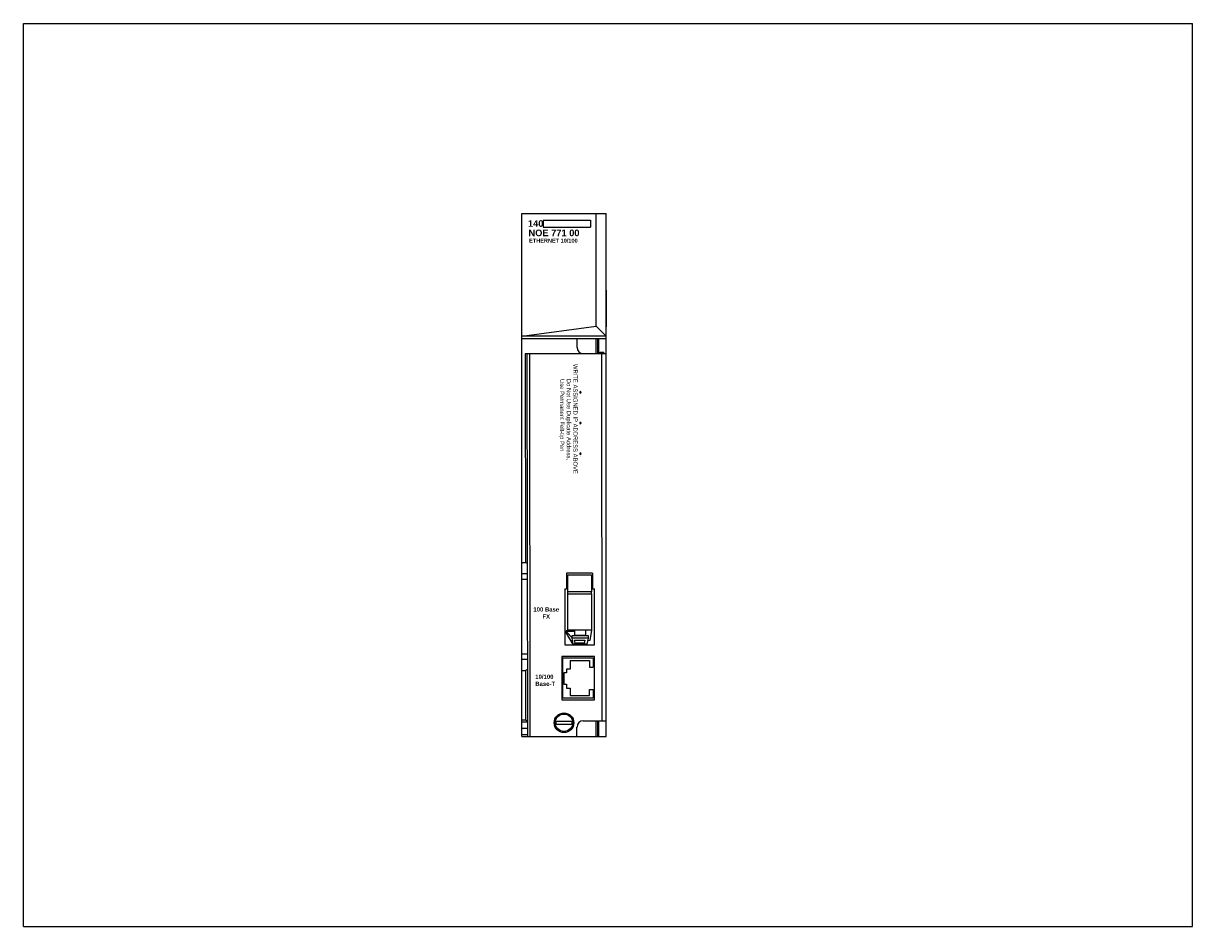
# Model space of a CAD drawing. Extents: x 0 to 22, y 0 to 17.
import ezdxf

# ---------------------------------------------------------------- set-up
doc = ezdxf.new("R2010")
doc.units = 0
doc.header["$LTSCALE"] = 1.21
doc.header["$MEASUREMENT"] = 0
doc.layers.get('0').update_dxf_attribs({"linetype": 'CONTINUOUS'})
doc.layers.add('TEXT', color=7, linetype='CONTINUOUS')
doc.styles.add('HELVETICA', font='H.SHX', dxfattribs={"height": 0.08})

msp = doc.modelspace()

# ---------------------------------------------------------------- linework, layer by layer
for p, q in [((0, 0), (0, 17)), ((0, 17), (22, 17)), ((22, 0), (22, 17)), ((0, 0), (22, 0))]:
    msp.add_line(p, q)
at = {"color": 7}
for p, q in [((9.377, 3.58), (9.377, 13.422)), ((9.377, 13.422), (10.966, 13.422)), ((10.778, 11.302), (10.778, 13.422)), ((10.966, 3.58), (10.966, 13.422)), ((9.782, 13.298), (10.672, 13.298)), ((9.782, 13.298), (9.782, 13.163)), ((10.672, 13.298), (10.672, 13.163)), ((9.782, 13.163), (10.672, 13.163)), ((10.966, 11.979), (10.972, 11.979)), ((10.972, 11.29), (10.972, 11.979)), ((9.377, 11.114), (10.778, 11.302)), ((10.778, 11.302), (10.966, 11.114)), ((10.966, 11.29), (10.972, 11.29)), ((10.966, 11.114), (9.377, 11.114)), ((9.377, 11.07), (10.966, 11.07)), ((10.416, 11.07), (10.416, 10.902)), ((10.779, 10.784), (10.779, 11.07)), ((10.808, 10.784), (10.808, 11.07)), ((10.828, 10.784), (10.828, 11.07)), ((9.442, 10.783), (9.45, 6.854)), ((10.879, 10.783), (9.442, 10.783)), ((9.49, 3.58), (9.481, 10.783)), ((9.521, 10.783), (9.529, 3.58)), ((10.535, 10.784), (10.966, 10.784)), ((10.844, 10.784), (10.844, 10.814)), ((10.844, 10.814), (10.924, 10.814)), ((10.879, 10.783), (10.887, 3.875)), ((10.924, 10.784), (10.924, 10.814)), ((9.377, 6.854), (9.45, 6.854)), ((9.49, 6.831), (9.45, 6.854)), ((9.377, 6.644), (9.49, 6.644)), ((9.377, 6.542), (9.49, 6.542)), ((9.377, 5.135), (9.49, 5.135)), ((9.377, 5.033), (9.49, 5.033)), ((9.49, 4.845), (9.45, 4.823)), ((9.377, 4.823), (9.45, 4.823)), ((9.45, 4.823), (9.45, 3.894)), ((9.377, 3.894), (9.45, 3.894)), ((9.377, 3.855), (9.49, 3.855)), ((9.49, 3.855), (9.45, 3.894)), ((10.326, 3.863), (10.017, 3.863)), ((10.017, 3.81), (10.326, 3.81)), ((10.416, 3.58), (10.416, 3.757)), ((10.535, 3.875), (10.966, 3.875)), ((10.779, 3.58), (10.779, 3.875)), ((10.808, 3.58), (10.808, 3.875)), ((10.828, 3.58), (10.828, 3.875)), ((9.377, 3.737), (9.49, 3.737)), ((9.377, 3.619), (9.49, 3.619)), ((9.377, 3.58), (10.966, 3.58))]:
    msp.add_line(p, q, dxfattribs=at)
for points in [[(10.221, 6.652), (10.221, 6.356)], [(10.711, 6.652), (10.221, 6.652)], [(10.711, 6.652), (10.711, 6.356)], [(10.187, 6.356), (10.187, 5.301), (10.744, 5.301), (10.744, 6.356)], [(10.187, 6.356), (10.221, 6.356)], [(10.247, 6.265), (10.247, 6.304)], [(10.692, 6.265), (10.692, 6.304)], [(10.711, 6.356), (10.744, 6.356)], [(10.345, 5.566), (10.214, 5.566), (10.214, 5.526), (10.338, 5.311)], [(10.351, 5.566), (10.351, 5.552), (10.227, 5.552), (10.227, 5.539), (10.325, 5.435)], [(10.574, 5.579), (10.574, 5.481), (10.378, 5.481), (10.378, 5.579)], [(10.692, 5.579), (10.659, 5.382), (10.62, 5.376)], [(10.325, 5.481), (10.626, 5.481), (10.626, 5.428), (10.325, 5.428), (10.325, 5.481)], [(10.626, 5.428), (10.6, 5.317), (10.345, 5.317), (10.325, 5.428)], [(10.371, 5.389), (10.567, 5.389), (10.554, 5.337), (10.384, 5.337), (10.371, 5.389)], [(10.724, 4.461), (10.724, 4.297), (10.149, 4.297), (10.149, 5.062), (10.724, 5.062), (10.724, 4.883)], [(10.287, 5.01), (10.287, 4.848), (10.222, 4.848), (10.222, 4.777), (10.17, 4.777), (10.17, 4.564), (10.222, 4.564), (10.222, 4.491), (10.287, 4.491), (10.287, 4.347), (10.652, 4.347), (10.652, 4.461), (10.724, 4.461)], [(10.287, 5.01), (10.652, 5.01), (10.652, 4.883), (10.724, 4.883)]]:
    msp.add_lwpolyline(points, dxfattribs=at)
for points in [[(10.692, 6.304), (10.247, 6.304), (10.247, 6.624), (10.692, 6.624)], [(10.692, 5.579), (10.247, 5.579), (10.247, 6.265), (10.692, 6.265)], [(10.13, 4.268), (10.746, 4.268), (10.746, 5.083), (10.13, 5.083)]]:
    msp.add_lwpolyline(points, close=True, dxfattribs=at)
for radius in [0.185, 0.164]:
    msp.add_circle((10.172, 3.837), radius, dxfattribs=at)
for centre, radius, start, end in [((10.535, 10.902), 0.118, 180, 270), ((10.172, 3.837), 0.156, 170.2159, 189.7841), ((10.172, 3.837), 0.156, 350.2159, 9.7841), ((10.535, 3.757), 0.118, 90, 180)]:
    msp.add_arc(centre, radius, start, end, dxfattribs=at)
at = {"layer": 'TEXT', "color": 7, "const_width": 0.0000479}
for points in [[(10.479, 10.567), (10.479, 10.122, 0.414214), (10.516, 10.086), (10.717, 10.086, 0.414214), (10.753, 10.122), (10.753, 10.567, 0.414214), (10.717, 10.603), (10.516, 10.603, 0.414214)], [(10.479, 9.989), (10.479, 9.544, 0.414214), (10.516, 9.508), (10.717, 9.508, 0.414214), (10.753, 9.544), (10.753, 9.989, 0.414214), (10.717, 10.025), (10.516, 10.025, 0.414214)], [(10.479, 9.411), (10.479, 8.966, 0.414214), (10.516, 8.93), (10.717, 8.93, 0.414214), (10.753, 8.966), (10.753, 9.411, 0.414214), (10.717, 9.447), (10.516, 9.447, 0.414214)], [(10.479, 8.833), (10.479, 8.388, 0.414214), (10.516, 8.352), (10.717, 8.352, 0.414214), (10.753, 8.388), (10.753, 8.833, 0.414214), (10.717, 8.869), (10.516, 8.869, 0.414214)]]:
    msp.add_lwpolyline(points, format="xyb", close=True, dxfattribs=at)
at = {"layer": 'TEXT', "color": 7}
for points in [[(10.482, 10.069, 1), (10.482, 10.042, 1)], [(10.482, 9.49, 1), (10.482, 9.463, 1)], [(10.482, 8.913, 1), (10.482, 8.886, 1)]]:
    msp.add_lwpolyline(points, format="xyb", close=True, dxfattribs=at)

# ---------------------------------------------------------------- texts
at = {"color": 7, "attachment_point": 1}
for s, insert, char_height, width in [('{\\fArial|b1|i0|c0|p34;140}', (9.494, 13.296), 0.125, 0.2823), ('{\\fArial|b1|i0|c0|p34;NOE 771 00}', (9.503, 13.119), 0.125, 1.125), ('{\\fArial|b1|i0|c0|p34;ETHERNET 10/100}', (9.515, 12.948), 0.075, 1.0528)]:
    msp.add_mtext(s, dxfattribs=dict(at, insert=insert, char_height=char_height, width=width))
at = {"color": 7, "char_height": 0.08, "width": 0.6239, "style": 'HELVETICA'}
for s, insert, attachment_point in [('{\\fArial|b1|i0|c0|p34;100 Base\\PFX}', (9.838, 5.904), 5), ('{\\fArial|b1|i0|c0|p34;10/100\\PBase-T}', (9.632, 4.743), 1)]:
    msp.add_mtext(s, dxfattribs=dict(at, insert=insert, attachment_point=attachment_point))
at = {"layer": 'TEXT', "color": 7, "style": 'HELVETICA'}
for s, p in [('WRITE ASSIGNED IP ADDRESS ABOVE', (10.347, 10.59)), ('Use Permanent Felt-tip Pen', (10.097, 10.306)), ('Do Not Use Duplicate Address,', (10.224, 10.309))]:
    msp.add_text(s, height=0.08, rotation=270, dxfattribs=at).set_placement(p)

doc.saveas('drawing.dxf')
